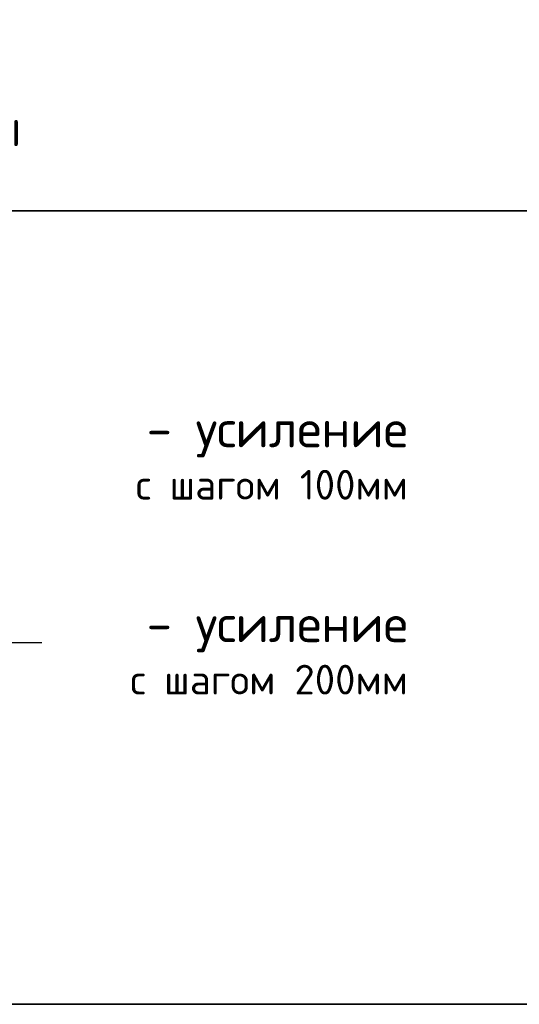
# Model space of a CAD drawing. Header units: metres. Extents: x -38 to 97, y -15 to 21.
# Tile 184 of 225: x 77.095 to 77.599, y 7.672 to 8.665. Entities that reach past the tile are written whole.
import ezdxf

# ---------------------------------------------------------------- set-up
doc = ezdxf.new("R2010")
doc.units = ezdxf.units.M
doc.linetypes.add('______2', pattern=[0.0405, 0.03, -0.0105])

msp = doc.modelspace()

# ---------------------------------------------------------------- linework, layer by layer
at = {"color": 7, "linetype": 'Continuous', "lineweight": 35, "transparency": 33554687}
for p, q in [((67.91979, 8.47171), (86.41979, 8.47171)), ((67.91979, 7.67171), (86.41979, 7.67171))]:
    msp.add_line(p, q, dxfattribs=at)
at = {"color": 7, "linetype": 'Continuous', "lineweight": 13, "transparency": 33554687}
msp.add_line((86.41979, 8.47171), (67.91979, 8.47171), dxfattribs=at)
at = {"color": 8, "linetype": '______2', "lineweight": -3, "true_color": 0x737373, "transparency": 33554687}
for p, q in [((76.12096, 8.22718), (77.11696, 8.22718)), ((76.12096, 8.22718), (77.11696, 8.22718)), ((76.12096, 8.22718), (77.11696, 8.22718)), ((76.06396, 8.03668), (77.11696, 8.03668)), ((76.06396, 8.03668), (77.11696, 8.03668)), ((76.06396, 8.03668), (77.11696, 8.03668))]:
    msp.add_line(p, q, dxfattribs=at)

# ---------------------------------------------------------------- texts
at = {"color": 7, "linetype": 'Continuous', "lineweight": 13, "transparency": 33554687, "line_spacing_factor": 0.963855}
for s, insert, char_height, width, attachment_point in [('\\A1;{\\fISOCPEUR|i0|b0;\\H0.052500;\\W1.000000;\\C7;Схема раскладки стержней}\\P{\\fISOCPEUR|i0|b0;\\H0.037500;\\W1.000000;\\C7;фоновой и дополнительной арматуры}\\P', (76.64119, 8.65893), 0.0525, 1.2320438, 2), ('\\A1;{\\fISOCPEUR|i0|b0;\\H0.052500;\\W1.000000;\\C7;Схема раскладки стержней}\\P{\\fISOCPEUR|i0|b0;\\H0.037500;\\W1.000000;\\C7;фоновой и дополнительной арматуры}\\P', (76.64119, 8.65893), 0.0525, 1.2320438, 2), ('\\A1;{\\fISOCPEUR|i0|b0;\\H0.052500;\\W1.000000;\\C7;Схема раскладки стержней}\\P{\\fISOCPEUR|i0|b0;\\H0.037500;\\W1.000000;\\C7;фоновой и дополнительной арматуры}\\P', (76.64119, 8.65893), 0.0525, 1.2320438, 2), ('\\A1;{\\fISOCPEUR|i0|b0;\\H0.037500;\\W1.000000;\\C7;- усиление}\\P{\\fISOCPEUR|i0|b0;\\H0.030000;\\W1.000000;\\C7;с шагом 100мм}\\P', (77.48651, 8.27088), 0.0375, 0.3287813, 3), ('\\A1;{\\fISOCPEUR|i0|b0;\\H0.037500;\\W1.000000;\\C7;- усиление}\\P{\\fISOCPEUR|i0|b0;\\H0.030000;\\W1.000000;\\C7;с шагом 100мм}\\P', (77.48651, 8.27088), 0.0375, 0.3287813, 3), ('\\A1;{\\fISOCPEUR|i0|b0;\\H0.037500;\\W1.000000;\\C7;- усиление}\\P{\\fISOCPEUR|i0|b0;\\H0.030000;\\W1.000000;\\C7;с шагом 100мм}\\P', (77.48651, 8.27088), 0.0375, 0.3287813, 3), ('\\A1;{\\fISOCPEUR|i0|b0;\\H0.037500;\\W1.000000;\\C7;- усиление}\\P{\\fISOCPEUR|i0|b0;\\H0.030000;\\W1.000000;\\C7;с шагом 200мм}\\P', (77.48651, 8.07438), 0.0375, 0.3550313, 3), ('\\A1;{\\fISOCPEUR|i0|b0;\\H0.037500;\\W1.000000;\\C7;- усиление}\\P{\\fISOCPEUR|i0|b0;\\H0.030000;\\W1.000000;\\C7;с шагом 200мм}\\P', (77.48651, 8.07438), 0.0375, 0.3550313, 3), ('\\A1;{\\fISOCPEUR|i0|b0;\\H0.037500;\\W1.000000;\\C7;- усиление}\\P{\\fISOCPEUR|i0|b0;\\H0.030000;\\W1.000000;\\C7;с шагом 200мм}\\P', (77.48651, 8.07438), 0.0375, 0.3550313, 3)]:
    msp.add_mtext(s, dxfattribs=dict(at, insert=insert, char_height=char_height, width=width, attachment_point=attachment_point))

doc.saveas('drawing.dxf')
